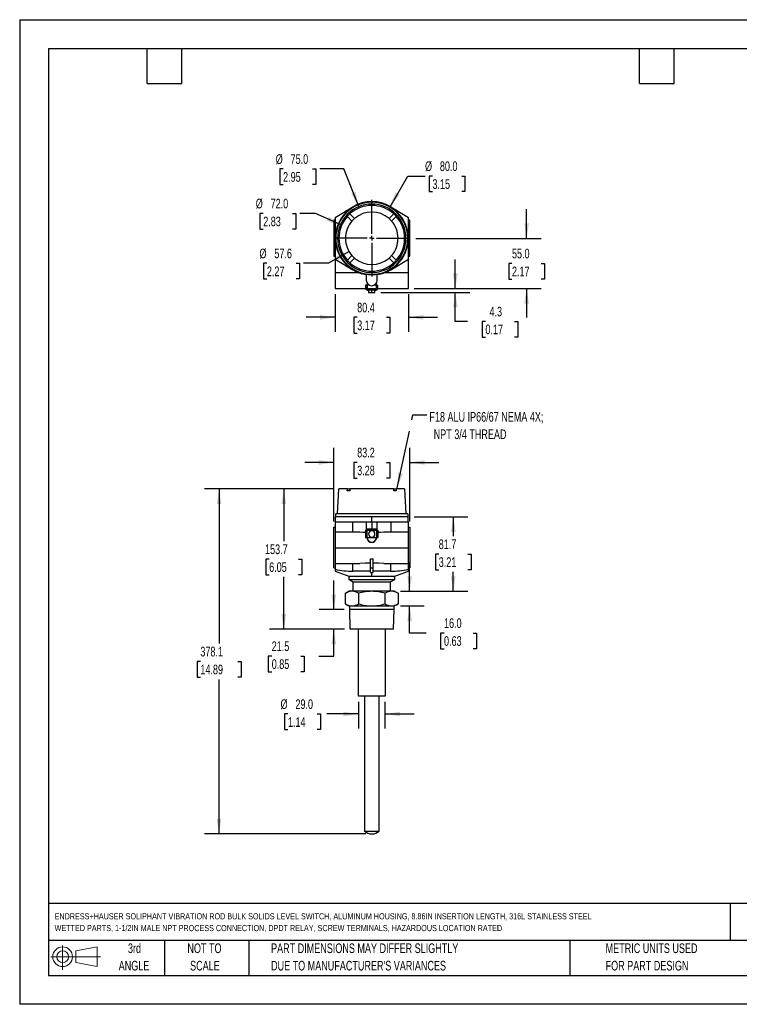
# Model space of a CAD drawing. Header units: millimetres. Extents: x 0 to 1397, y 0 to 1080.
# Tile 1 of 2: x 0 to 789, y 0 to 1080. Entities that reach past the tile are written whole.
import ezdxf

# ---------------------------------------------------------------- set-up
doc = ezdxf.new("R2010")
doc.units = ezdxf.units.MM
doc.header["$LTSCALE"] = 5
doc.linetypes.add('CENTERX2', pattern=[20.32, 12.7, -2.54, 2.54, -2.54])
doc.layers.add('CENTER', color=40, linetype='CENTERX2')
doc.layers.add('SLD-DEFPOINTS', color=7, linetype='Continuous')
doc.layers.add('DIMENSIONS', color=140, linetype='Continuous', lineweight=25)
doc.layers.add('TEXT', color=140, linetype='Continuous', lineweight=25)
doc.styles.add('SLDTEXTSTYLE0', font='TXT', dxfattribs={"width": 0.7})
doc.dimstyles.new('SLDDIMSTYLE0', dxfattribs={"dimtxt": 10.790039, "dimasz": 16.51, "dimexe": 0, "dimexo": 0.0625, "dimgap": 2.69751, "dimtad": 0, "dimtih": 1, "dimtoh": 1, "dimrnd": 1e-09, "dimzin": 12, "dimdsep": 46, "dimtxsty": 'SLDTEXTSTYLE0', "dimsah": 1, "dimcen": 0.09, "dimadec": 0, "dimazin": 3, "dimtfac": 1, "dimtmove": 0, "dimatfit": 0, "dimfxl": 0, "dimfrac": 2, "dimtolj": 1, "dimtzin": 12, "dimarcsym": 0})
doc.dimstyles.new('SLDDIMSTYLE1', dxfattribs={"dimtxt": 10.790039, "dimasz": 16.51, "dimexe": 0, "dimexo": 0.0625, "dimgap": 2.69751, "dimtad": 0, "dimtih": 1, "dimtoh": 1, "dimrnd": 1e-09, "dimzin": 12, "dimdsep": 46, "dimtxsty": 'SLDTEXTSTYLE0', "dimsah": 1, "dimcen": 0.09, "dimadec": 0, "dimazin": 3, "dimtfac": 1, "dimtofl": 0, "dimtmove": 0, "dimatfit": 3, "dimfxl": 0, "dimfrac": 2, "dimtolj": 1, "dimtzin": 12, "dimarcsym": 0})
doc.dimstyles.new('SLDDIMSTYLE2', dxfattribs={"dimtxt": 10.790039, "dimasz": 16.51, "dimexe": 0, "dimexo": 0.0625, "dimgap": 2.69751, "dimtad": 0, "dimtih": 1, "dimtoh": 1, "dimrnd": 1e-09, "dimzin": 4, "dimdsep": 46, "dimtxsty": 'SLDTEXTSTYLE0', "dimsah": 1, "dimcen": 0.09, "dimadec": 0, "dimazin": 1, "dimtfac": 1, "dimtmove": 0, "dimatfit": 0, "dimfxl": 0, "dimfrac": 2, "dimtolj": 1, "dimtzin": 12, "dimarcsym": 0})
doc.dimstyles.new('SLDDIMSTYLE3', dxfattribs={"dimtxt": 0.18, "dimasz": 16.51, "dimexe": 0, "dimexo": 0.0625, "dimgap": 0, "dimtad": 0, "dimtih": 1, "dimtoh": 1, "dimdec": 0, "dimrnd": 1e-09, "dimzin": 0, "dimdsep": 46, "dimtxsty": 'Standard', "dimsah": 1, "dimcen": 0.09, "dimadec": 0, "dimazin": 0, "dimtfac": 16.51, "dimtdec": 0, "dimtofl": 0, "dimtmove": 0, "dimatfit": 3, "dimfxl": 0, "dimfrac": 2, "dimtolj": 1, "dimtzin": 0, "dimarcsym": 0})
doc.dimstyles.new('SLDDIMSTYLE5', dxfattribs={"dimtxt": 10.790039, "dimasz": 16.51, "dimexe": 0, "dimexo": 0.0625, "dimgap": 2.69751, "dimtad": 0, "dimtih": 1, "dimtoh": 1, "dimrnd": 1e-09, "dimzin": 4, "dimdsep": 46, "dimtxsty": 'SLDTEXTSTYLE0', "dimsah": 1, "dimcen": 0, "dimadec": 0, "dimazin": 1, "dimtfac": 1, "dimtofl": 0, "dimtmove": 0, "dimatfit": 3, "dimfxl": 0, "dimfrac": 2, "dimtolj": 1, "dimtzin": 12, "dimarcsym": 0})
doc.dimstyles.new('SLDDIMSTYLE6', dxfattribs={"dimtxt": 10.790039, "dimasz": 16.51, "dimexe": 0, "dimexo": 0.0625, "dimgap": 2.69751, "dimtad": 0, "dimtih": 1, "dimtoh": 1, "dimrnd": 1e-09, "dimzin": 12, "dimdsep": 46, "dimtxsty": 'SLDTEXTSTYLE0', "dimsah": 1, "dimcen": 0, "dimadec": 0, "dimazin": 3, "dimtfac": 1, "dimtofl": 0, "dimtmove": 0, "dimatfit": 3, "dimfxl": 0, "dimfrac": 2, "dimtolj": 1, "dimtzin": 12, "dimarcsym": 0})

# ---------------------------------------------------------------- blocks, each defined once
blk = doc.blocks.new('Block11')
at = {"color": 7, "linetype": 'Continuous', "lineweight": 18}
for p, q in [((12.9, 26.6), (12.9, 0)), ((27.4, 20.8), (50.9, 25.2)), ((50.9, 25.2), (50.9, 3.7)), ((0, 14.4), (54.4, 14.4)), ((27.4, 8), (27.4, 20.8)), ((27.4, 8), (50.9, 3.7))]:
    blk.add_line(p, q, dxfattribs=at)
for radius in [10.8, 6.43]:
    blk.add_circle((12.9, 14.4), radius, dxfattribs=at)
blk = doc.blocks.new('Block12')
at = {"layer": 'SLD-DEFPOINTS'}
blk.add_blockref('Block11', (0, 0), dxfattribs=at)
blk = doc.blocks.new('SW_NOTE_0')
at = {"layer": 'TEXT', "color": 0, "linetype": 'CENTERX2', "lineweight": 18, "char_height": 6.75, "attachment_point": 1, "style": 'SLDTEXTSTYLE0'}
for s, insert in [('ENDRESS+HAUSER SOLIPHANT VIBRATION ROD BULK SOLIDS LEVEL SWITCH, ALUMINUM HOUSING, 8.86IN INSERTION LENGTH, 316L STAINLESS STEEL', (0, 8.7)), ('WETTED PARTS, 1-1/2IN MALE NPT PROCESS CONNECTION, DPDT RELAY, SCREW TERMINALS, HAZARDOUS LOCATION RATED', (0, -4.2))]:
    blk.add_mtext(s, dxfattribs=dict(at, insert=insert))
blk = doc.blocks.new('SW_NOTE_0_3')
at = {"layer": 'TEXT', "color": 0, "linetype": 'CENTERX2', "lineweight": 18, "char_height": 10.583, "attachment_point": 1, "style": 'SLDTEXTSTYLE0'}
for s, insert in [('PART DIMENSIONS MAY DIFFER SLIGHTLY', (0, 13.6)), ("DUE TO MANUFACTURER'S VARIANCES", (0, -5.5))]:
    blk.add_mtext(s, dxfattribs=dict(at, insert=insert))
blk = doc.blocks.new('SW_NOTE_0_4')
at = {"layer": 'TEXT', "color": 0, "linetype": 'CENTERX2', "lineweight": 18, "char_height": 10.58, "attachment_point": 2, "style": 'SLDTEXTSTYLE0'}
for s, insert in [('NOT TO', (26.3, 13.6)), ('SCALE', (26.8, -5.5))]:
    blk.add_mtext(s, dxfattribs=dict(at, insert=insert))
blk = doc.blocks.new('SW_NOTE_0_5')
at = {"layer": 'TEXT', "color": 0, "linetype": 'CENTERX2', "lineweight": 18, "char_height": 10.58, "attachment_point": 2, "style": 'SLDTEXTSTYLE0'}
for s, insert in [('3rd', (11.6, 13.6)), ('ANGLE', (11.1, -5.5))]:
    blk.add_mtext(s, dxfattribs=dict(at, insert=insert))
blk = doc.blocks.new('SW_NOTE_0_6')
at = {"layer": 'TEXT', "color": 0, "linetype": 'CENTERX2', "lineweight": 18, "char_height": 10.583, "attachment_point": 1, "style": 'SLDTEXTSTYLE0'}
for s, insert in [('METRIC UNITS USED', (0, 13.6)), ('FOR PART DESIGN', (0, -5.5))]:
    blk.add_mtext(s, dxfattribs=dict(at, insert=insert))
blk = doc.blocks.new('_D')
at = {"layer": 'DIMENSIONS'}
for p, q in [((344.4, 529.5), (344.4, 610)), ((427.6, 529.5), (427.6, 610)), ((344.4, 594.1), (312.7, 594.1)), ((370, 594.1), (366.4, 594.1)), ((366.4, 594.1), (366.4, 577)), ((402, 594.1), (405.7, 594.1)), ((405.7, 594.1), (405.7, 577)), ((427.6, 594.1), (459.4, 594.1)), ((366.4, 577), (370, 577)), ((405.7, 577), (402, 577))]:
    blk.add_line(p, q, dxfattribs=at)
for points in [[(344.4, 594.1), (327.9, 596.6), (327.9, 591.6)], [(427.6, 594.1), (444.1, 591.6), (444.1, 596.6)]]:
    blk.add_solid(points, dxfattribs=at)
at = {"layer": 'DIMENSIONS', "char_height": 10.58, "attachment_point": 1, "style": 'SLDTEXTSTYLE0'}
for s, insert in [('83.2', (370, 610.2)), ('3.28', (370, 590.6))]:
    blk.add_mtext(s, dxfattribs=dict(at, insert=insert))
blk = doc.blocks.new('_D_1')
at = {"layer": 'DIMENSIONS'}
for p, q in [((343.7, 565), (202.7, 565)), ((218.6, 565), (218.6, 395.5)), ((198.1, 375.9), (194.5, 375.9)), ((194.5, 375.9), (194.5, 358.8)), ((239.1, 375.9), (242.8, 375.9)), ((242.8, 375.9), (242.8, 358.8)), ((194.5, 358.8), (198.1, 358.8)), ((218.6, 186.8), (218.6, 356.3)), ((242.8, 358.8), (239.1, 358.8)), ((379.6, 186.8), (202.7, 186.8))]:
    blk.add_line(p, q, dxfattribs=at)
for points in [[(218.6, 565), (216.1, 548.5), (221.1, 548.5)], [(218.6, 186.8), (221.1, 203.3), (216.1, 203.3)]]:
    blk.add_solid(points, dxfattribs=at)
at = {"layer": 'DIMENSIONS', "char_height": 10.58, "attachment_point": 1, "style": 'SLDTEXTSTYLE0'}
for s, insert in [('378.1', (198.1, 392)), ('14.89', (198.1, 372.4))]:
    blk.add_mtext(s, dxfattribs=dict(at, insert=insert))
blk = doc.blocks.new('_D_2')
at = {"layer": 'DIMENSIONS'}
for p, q in [((344.3, 432.8), (344.3, 464.6)), ((355.7, 432.8), (328.5, 432.8)), ((356.1, 411.3), (328.5, 411.3)), ((344.3, 381.8), (344.3, 411.3)), ((276.3, 381.8), (272.6, 381.8)), ((272.6, 381.8), (272.6, 364.7)), ((308.3, 381.8), (311.9, 381.8)), ((311.9, 381.8), (311.9, 364.7)), ((327.8, 381.8), (344.3, 381.8)), ((272.6, 364.7), (276.3, 364.7)), ((311.9, 364.7), (308.3, 364.7))]:
    blk.add_line(p, q, dxfattribs=at)
for points in [[(344.3, 432.8), (346.9, 449.3), (341.8, 449.3)], [(344.3, 411.3), (341.8, 394.8), (346.9, 394.8)]]:
    blk.add_solid(points, dxfattribs=at)
at = {"layer": 'DIMENSIONS', "char_height": 10.58, "attachment_point": 1, "style": 'SLDTEXTSTYLE0'}
for s, insert in [('21.5', (276.3, 397.9)), ('0.85', (276.3, 378.3))]:
    blk.add_mtext(s, dxfattribs=dict(at, insert=insert))
blk = doc.blocks.new('_D_3')
at = {"layer": 'DIMENSIONS'}
for p, q in [((427.5, 452.8), (427.5, 484.6)), ((417.4, 452.8), (443.4, 452.8)), ((417.4, 436.8), (443.4, 436.8)), ((427.5, 407.1), (427.5, 436.8)), ((445.7, 407.1), (427.5, 407.1)), ((465.2, 407.1), (461.5, 407.1)), ((461.5, 407.1), (461.5, 389.9)), ((497.2, 407.1), (500.9, 407.1)), ((500.9, 407.1), (500.9, 389.9)), ((461.5, 389.9), (465.2, 389.9)), ((500.9, 389.9), (497.2, 389.9))]:
    blk.add_line(p, q, dxfattribs=at)
for points in [[(427.5, 452.8), (430.1, 469.3), (425, 469.3)], [(427.5, 436.8), (425, 420.3), (430.1, 420.3)]]:
    blk.add_solid(points, dxfattribs=at)
at = {"layer": 'DIMENSIONS', "char_height": 10.58, "attachment_point": 1, "style": 'SLDTEXTSTYLE0'}
for s, insert in [('16.0', (465.2, 423.2)), ('0.63', (465.2, 403.6))]:
    blk.add_mtext(s, dxfattribs=dict(at, insert=insert))
blk = doc.blocks.new('_D_4')
at = {"layer": 'DIMENSIONS'}
for p, q in [((432.4, 534.5), (491.3, 534.5)), ((475.4, 534.5), (475.4, 513.2)), ((459.4, 493.7), (455.7, 493.7)), ((455.7, 493.7), (455.7, 476.5)), ((491.4, 493.7), (495, 493.7)), ((495, 493.7), (495, 476.5)), ((455.7, 476.5), (459.4, 476.5)), ((495, 476.5), (491.4, 476.5)), ((475.4, 452.8), (475.4, 474.1)), ((417.4, 452.8), (491.3, 452.8))]:
    blk.add_line(p, q, dxfattribs=at)
for points in [[(475.4, 534.5), (472.8, 518), (477.9, 518)], [(475.4, 452.8), (477.9, 469.3), (472.8, 469.3)]]:
    blk.add_solid(points, dxfattribs=at)
at = {"layer": 'DIMENSIONS', "char_height": 10.58, "attachment_point": 1, "style": 'SLDTEXTSTYLE0'}
for s, insert in [('81.7', (459.4, 509.7)), ('3.21', (459.4, 490.1))]:
    blk.add_mtext(s, dxfattribs=dict(at, insert=insert))
blk = doc.blocks.new('_D_5')
at = {"layer": 'DIMENSIONS'}
for p, q in [((371.5, 331.5), (371.5, 302.4)), ((400.5, 331.5), (400.5, 302.4)), ((294.1, 318.3), (290.5, 318.3)), ((290.5, 318.3), (290.5, 301.2)), ((326.2, 318.3), (329.8, 318.3)), ((329.8, 318.3), (329.8, 301.2)), ((371.5, 318.3), (336.8, 318.3)), ((400.5, 318.3), (432.3, 318.3)), ((290.5, 301.2), (294.1, 301.2)), ((329.8, 301.2), (326.2, 301.2))]:
    blk.add_line(p, q, dxfattribs=at)
for points in [[(371.5, 318.3), (355, 320.8), (355, 315.8)], [(400.5, 318.3), (417, 315.8), (417, 320.8)]]:
    blk.add_solid(points, dxfattribs=at)
at = {"layer": 'DIMENSIONS', "char_height": 10.58, "attachment_point": 1, "style": 'SLDTEXTSTYLE0'}
for s, insert in [('%%c', (286, 334.4)), ('29.0', (302.3, 334.4)), ('1.14', (294.1, 314.8))]:
    blk.add_mtext(s, dxfattribs=dict(at, insert=insert))
blk = doc.blocks.new('_D_6')
at = {"layer": 'DIMENSIONS'}
for p, q in [((343.7, 565), (273.7, 565)), ((289.6, 565), (289.6, 507.7)), ((273.5, 488.2), (269.9, 488.2)), ((269.9, 488.2), (269.9, 471)), ((305.6, 488.2), (309.2, 488.2)), ((309.2, 488.2), (309.2, 471)), ((269.9, 471), (273.5, 471)), ((289.6, 411.3), (289.6, 468.6)), ((309.2, 471), (305.6, 471)), ((356.1, 411.3), (273.7, 411.3))]:
    blk.add_line(p, q, dxfattribs=at)
for points in [[(289.6, 565), (287, 548.5), (292.1, 548.5)], [(289.6, 411.3), (292.1, 427.8), (287, 427.8)]]:
    blk.add_solid(points, dxfattribs=at)
at = {"layer": 'DIMENSIONS', "char_height": 10.58, "attachment_point": 1, "style": 'SLDTEXTSTYLE0'}
for s, insert in [('153.7', (269, 504.2)), ('6.05', (273.5, 484.6))]:
    blk.add_mtext(s, dxfattribs=dict(at, insert=insert))
blk = doc.blocks.new('SW_NOTE_0_7')
at = {"layer": 'TEXT', "color": 0, "linetype": 'CENTERX2', "lineweight": 18, "char_height": 10.583, "attachment_point": 1, "style": 'SLDTEXTSTYLE0'}
for s, insert in [('F18 ALU IP66/67 NEMA 4X;', (2.8, 3.2)), ('NPT 3/4 THREAD', (7.5, -15.9))]:
    blk.add_mtext(s, dxfattribs=dict(at, insert=insert))
blk = doc.blocks.new('_D_15')
at = {"layer": 'DIMENSIONS'}
for p, q in [((406, 874.5), (425.4, 908.1)), ((425.4, 908.1), (444.4, 908.1)), ((452.5, 908.1), (448.9, 908.1)), ((448.9, 908.1), (448.9, 891)), ((484.6, 908.1), (488.2, 908.1)), ((488.2, 908.1), (488.2, 891)), ((448.9, 891), (452.5, 891)), ((488.2, 891), (484.6, 891))]:
    blk.add_line(p, q, dxfattribs=at)
blk.add_solid([(406, 874.5), (416.5, 887.5), (412.1, 890)], dxfattribs=at)
at = {"layer": 'DIMENSIONS', "char_height": 10.58, "attachment_point": 1, "style": 'SLDTEXTSTYLE0'}
for s, insert in [('%%c', (444.4, 924.2)), ('80.0', (460.7, 924.2)), ('3.15', (452.5, 904.6))]:
    blk.add_mtext(s, dxfattribs=dict(at, insert=insert))
blk = doc.blocks.new('_D_16')
at = {"layer": 'DIMENSIONS'}
for p, q in [((288.8, 915.9), (285.2, 915.9)), ((285.2, 915.9), (285.2, 898.8)), ((320.9, 915.9), (324.5, 915.9)), ((324.5, 915.9), (324.5, 898.8)), ((355.2, 915.9), (329.1, 915.9)), ((371.9, 874.6), (355.2, 915.9)), ((285.2, 898.8), (288.8, 898.8)), ((324.5, 898.8), (320.9, 898.8))]:
    blk.add_line(p, q, dxfattribs=at)
blk.add_solid([(371.9, 874.6), (368.1, 890.8), (363.4, 888.9)], dxfattribs=at)
at = {"layer": 'DIMENSIONS', "char_height": 10.58, "attachment_point": 1, "style": 'SLDTEXTSTYLE0'}
for s, insert in [('%%c', (280.7, 932)), ('75.0', (297, 932)), ('2.95', (288.8, 912.4))]:
    blk.add_mtext(s, dxfattribs=dict(at, insert=insert))
blk = doc.blocks.new('_D_17')
at = {"layer": 'DIMENSIONS'}
for p, q in [((267, 867.1), (263.4, 867.1)), ((263.4, 867.1), (263.4, 849.9)), ((299, 867.1), (302.7, 867.1)), ((302.7, 867.1), (302.7, 849.9)), ((324.3, 867.1), (307.2, 867.1)), ((353.1, 854.4), (324.3, 867.1)), ((263.4, 849.9), (267, 849.9)), ((302.7, 849.9), (299, 849.9))]:
    blk.add_line(p, q, dxfattribs=at)
blk.add_solid([(353.1, 854.4), (339, 863.4), (337, 858.7)], dxfattribs=at)
at = {"layer": 'DIMENSIONS', "char_height": 10.58, "attachment_point": 1, "style": 'SLDTEXTSTYLE0'}
for s, insert in [('%%c', (258.8, 883.2)), ('72.0', (275.1, 883.2)), ('2.83', (267, 863.6))]:
    blk.add_mtext(s, dxfattribs=dict(at, insert=insert))
blk = doc.blocks.new('_D_18')
at = {"layer": 'DIMENSIONS'}
for p, q in [((361.1, 825.4), (338.6, 812.5)), ((271, 812.5), (267.4, 812.5)), ((267.4, 812.5), (267.4, 795.3)), ((303.1, 812.5), (306.7, 812.5)), ((306.7, 812.5), (306.7, 795.3)), ((338.6, 812.5), (311.2, 812.5)), ((267.4, 795.3), (271, 795.3)), ((306.7, 795.3), (303.1, 795.3))]:
    blk.add_line(p, q, dxfattribs=at)
blk.add_solid([(361.1, 825.4), (345.5, 819.4), (348, 815)], dxfattribs=at)
at = {"layer": 'DIMENSIONS', "char_height": 10.58, "attachment_point": 1, "style": 'SLDTEXTSTYLE0'}
for s, insert in [('%%c', (262.9, 828.5)), ('57.6', (279.2, 828.5)), ('2.27', (271, 808.9))]:
    blk.add_mtext(s, dxfattribs=dict(at, insert=insert))
blk = doc.blocks.new('_D_19')
at = {"layer": 'DIMENSIONS'}
for p, q in [((345.8, 778.5), (345.8, 737.3)), ((426.2, 778.5), (426.2, 737.3)), ((345.8, 753.2), (314.1, 753.2)), ((370, 753.2), (366.4, 753.2)), ((366.4, 753.2), (366.4, 736)), ((402, 753.2), (405.7, 753.2)), ((405.7, 753.2), (405.7, 736)), ((426.2, 753.2), (458, 753.2)), ((366.4, 736), (370, 736)), ((405.7, 736), (402, 736))]:
    blk.add_line(p, q, dxfattribs=at)
for points in [[(345.8, 753.2), (329.3, 755.7), (329.3, 750.6)], [(426.2, 753.2), (442.7, 750.6), (442.7, 755.7)]]:
    blk.add_solid(points, dxfattribs=at)
at = {"layer": 'DIMENSIONS', "char_height": 10.58, "attachment_point": 1, "style": 'SLDTEXTSTYLE0'}
for s, insert in [('80.4', (370, 769.2)), ('3.17', (370, 749.7))]:
    blk.add_mtext(s, dxfattribs=dict(at, insert=insert))
blk = doc.blocks.new('_D_20')
at = {"layer": 'DIMENSIONS'}
for p, q in [((477.6, 784.8), (477.6, 816.6)), ((395.9, 780.5), (493.5, 780.5)), ((432.6, 784.8), (493.5, 784.8)), ((477.6, 748.8), (477.6, 780.5)), ((491.1, 748.8), (477.6, 748.8)), ((510.6, 748.8), (506.9, 748.8)), ((506.9, 748.8), (506.9, 731.6)), ((542.6, 748.8), (546.3, 748.8)), ((546.3, 748.8), (546.3, 731.6)), ((506.9, 731.6), (510.6, 731.6)), ((546.3, 731.6), (542.6, 731.6))]:
    blk.add_line(p, q, dxfattribs=at)
for points in [[(477.6, 784.8), (480.2, 801.3), (475.1, 801.3)], [(477.6, 780.5), (475.1, 764), (480.2, 764)]]:
    blk.add_solid(points, dxfattribs=at)
at = {"layer": 'DIMENSIONS', "char_height": 10.58, "attachment_point": 1, "style": 'SLDTEXTSTYLE0'}
for s, insert in [('4.3', (515.1, 764.8)), ('0.17', (510.6, 745.3))]:
    blk.add_mtext(s, dxfattribs=dict(at, insert=insert))
blk = doc.blocks.new('_D_21')
at = {"layer": 'DIMENSIONS'}
for p, q in [((555.8, 839.8), (555.8, 871.6)), ((434.4, 839.8), (571.6, 839.8)), ((539.7, 812.3), (536.1, 812.3)), ((536.1, 812.3), (536.1, 795.2)), ((571.8, 812.3), (575.4, 812.3)), ((575.4, 812.3), (575.4, 795.2)), ((536.1, 795.2), (539.7, 795.2)), ((575.4, 795.2), (571.8, 795.2)), ((432.6, 784.8), (571.6, 784.8)), ((555.8, 784.8), (555.8, 753.1))]:
    blk.add_line(p, q, dxfattribs=at)
for points in [[(555.8, 839.8), (558.3, 856.3), (553.2, 856.3)], [(555.8, 784.8), (553.2, 768.3), (558.3, 768.3)]]:
    blk.add_solid(points, dxfattribs=at)
at = {"layer": 'DIMENSIONS', "char_height": 10.58, "attachment_point": 1, "style": 'SLDTEXTSTYLE0'}
for s, insert in [('55.0', (539.7, 828.4)), ('2.17', (539.7, 808.8))]:
    blk.add_mtext(s, dxfattribs=dict(at, insert=insert))
blk = doc.blocks.new('SW_CENTERMARKSYMBOL_0')
at = {"layer": 'CENTER', "color": 0}
for p, q in [((0, 5.08), (0, 42.04)), ((-5.08, 0), (-42.04, 0)), ((0, 0), (-2.54, 0)), ((0, 0), (0, 2.54)), ((0, 0), (0, -2.54)), ((0, 0), (2.54, 0)), ((5.08, 0), (42.04, 0)), ((0, -5.08), (0, -42.04))]:
    blk.add_line(p, q, dxfattribs=at)

msp = doc.modelspace()

# ---------------------------------------------------------------- linework, layer by layer
at = {"color": 7, "linetype": 'Continuous'}
for p, q in [((0.012, 1079.513), (0.012, 0.013)), ((0.012, 1079.513), (1397.012, 1079.513)), ((1397.012, 0.013), (0.012, 0.013))]:
    msp.add_line(p, q, dxfattribs=at)
for p, q in [((345.812, 862.573), (365.213, 874.283)), ((359.215, 863.863), (359.139, 863.938)), ((359.215, 863.863), (364.315, 858.762)), ((361.897, 866.696), (361.972, 866.62)), ((361.972, 866.62), (367.073, 861.52)), ((410.052, 866.62), (404.951, 861.52)), ((406.81, 874.283), (426.212, 862.573)), ((412.809, 863.863), (407.709, 858.762)), ((410.052, 866.62), (410.127, 866.696)), ((412.885, 863.938), (412.809, 863.863)), ((345.812, 859.573), (344.412, 859.573)), ((344.412, 859.573), (344.412, 820.073)), ((345.812, 862.573), (345.812, 817.073)), ((426.212, 817.073), (426.212, 862.573)), ((427.612, 859.573), (426.212, 859.573)), ((427.612, 820.073), (427.612, 859.573)), ((348.512, 839.823), (350.012, 839.823)), ((422.012, 839.823), (423.512, 839.823)), ((359.215, 815.783), (364.315, 820.884)), ((407.709, 820.884), (412.809, 815.783)), ((344.412, 820.073), (345.812, 820.073)), ((345.812, 817.073), (365.213, 805.363)), ((345.812, 817.073), (345.812, 801.823)), ((359.139, 815.708), (359.215, 815.783)), ((361.972, 813.026), (361.897, 812.95)), ((361.972, 813.026), (367.073, 818.126)), ((410.052, 813.026), (404.951, 818.126)), ((406.81, 805.363), (426.212, 817.073)), ((410.127, 812.95), (410.052, 813.026)), ((412.809, 815.783), (412.885, 815.708)), ((426.212, 820.073), (427.612, 820.073)), ((426.212, 801.823), (426.212, 817.073)), ((372.743, 801.823), (345.812, 801.823)), ((345.812, 801.823), (345.812, 784.823)), ((380.012, 800.023), (380.012, 793.823)), ((392.012, 793.823), (392.012, 800.023)), ((426.212, 801.823), (399.281, 801.823)), ((426.212, 784.823), (426.212, 801.823)), ((379.262, 788.323), (379.262, 784.823)), ((380.762, 788.323), (379.262, 788.323)), ((380.762, 788.323), (380.762, 784.823)), ((381.012, 790.506), (381.012, 788.323)), ((381.012, 788.323), (381.012, 784.823)), ((383.614, 788.323), (381.012, 788.323)), ((391.012, 788.323), (388.41, 788.323)), ((391.012, 788.323), (391.012, 790.506)), ((391.012, 784.823), (391.012, 788.323)), ((391.262, 788.323), (391.262, 784.823)), ((391.262, 788.323), (392.762, 788.323)), ((392.762, 784.823), (392.762, 788.323)), ((345.812, 784.823), (379.262, 784.823)), ((381.012, 784.823), (380.762, 784.823)), ((380.762, 783.323), (391.262, 783.323)), ((381.012, 784.823), (391.012, 784.823)), ((382.512, 783.323), (382.512, 780.523)), ((382.512, 780.523), (386.012, 780.523)), ((386.012, 780.523), (386.012, 783.323)), ((386.012, 780.523), (389.512, 780.523)), ((389.512, 780.523), (389.512, 783.323)), ((391.012, 784.823), (391.262, 784.823)), ((392.762, 784.823), (426.212, 784.823)), ((348.512, 537.64), (350.012, 564.98)), ((359.215, 564.98), (350.012, 564.98)), ((359.139, 563.03), (359.215, 564.98)), ((361.897, 563.03), (359.139, 563.03)), ((359.215, 564.98), (361.972, 564.98)), ((361.972, 564.98), (361.897, 563.03)), ((410.052, 564.98), (361.972, 564.98)), ((410.127, 563.03), (410.052, 564.98)), ((410.052, 564.98), (412.809, 564.98)), ((412.885, 563.03), (410.127, 563.03)), ((412.809, 564.98), (412.885, 563.03)), ((422.012, 564.98), (412.809, 564.98)), ((422.012, 564.98), (423.512, 537.64)), ((345.812, 529.08), (365.213, 529.08)), ((345.812, 529.08), (345.812, 517.48)), ((346.012, 534.48), (346.012, 529.08)), ((386.012, 534.48), (346.012, 534.48)), ((425.512, 537.64), (346.512, 537.64)), ((346.512, 534.48), (346.512, 537.64)), ((365.213, 517.48), (365.213, 529.08)), ((365.213, 529.08), (380.012, 529.08)), ((380.012, 529.08), (380.012, 519.68)), ((380.012, 529.08), (386.012, 529.08)), ((386.012, 529.08), (386.012, 534.48)), ((426.012, 534.48), (386.012, 534.48)), ((386.012, 529.08), (386.012, 521.48)), ((386.012, 529.08), (392.012, 529.08)), ((392.012, 519.68), (392.012, 529.08)), ((392.012, 529.08), (406.81, 529.08)), ((406.81, 529.08), (406.81, 517.48)), ((406.81, 529.08), (426.212, 529.08)), ((425.512, 537.64), (425.512, 534.48)), ((426.012, 529.08), (426.012, 534.48)), ((426.212, 517.48), (426.212, 529.08)), ((344.412, 478.68), (344.412, 523.18)), ((344.412, 523.18), (345.812, 523.18)), ((379.262, 519.68), (379.262, 511.68)), ((379.262, 519.68), (380.762, 519.68)), ((380.762, 519.68), (380.762, 511.68)), ((380.762, 519.68), (391.262, 519.68)), ((381.012, 521.48), (391.012, 521.48)), ((381.012, 521.48), (381.012, 519.68)), ((391.012, 519.68), (391.012, 521.48)), ((391.262, 519.68), (391.262, 511.68)), ((391.262, 519.68), (392.762, 519.68)), ((392.762, 519.68), (392.762, 511.68)), ((426.212, 523.18), (427.612, 523.18)), ((427.612, 523.18), (427.612, 478.68)), ((372.743, 517.48), (345.812, 517.48)), ((345.812, 517.48), (345.812, 500.48)), ((379.262, 511.68), (380.762, 511.68)), ((380.762, 511.68), (381.012, 511.68)), ((381.012, 511.68), (391.012, 511.68)), ((381.012, 511.68), (381.012, 511.292)), ((381.012, 511.292), (381.012, 509.88)), ((381.012, 509.88), (381.23, 509.88)), ((390.794, 509.88), (391.012, 509.88)), ((391.012, 511.292), (391.012, 511.68)), ((391.012, 511.68), (391.262, 511.68)), ((391.012, 509.88), (391.012, 511.292)), ((391.262, 511.68), (392.762, 511.68)), ((426.212, 517.48), (399.281, 517.48)), ((426.212, 500.48), (426.212, 517.48)), ((345.812, 500.48), (426.212, 500.48)), ((345.812, 500.48), (345.812, 483.48)), ((426.212, 483.48), (426.212, 500.48)), ((384.512, 488.438), (387.512, 488.438)), ((384.512, 478.58), (384.512, 488.438)), ((387.512, 478.58), (387.512, 488.438)), ((344.412, 478.68), (345.812, 478.68)), ((345.812, 483.48), (372.743, 483.48)), ((345.812, 483.48), (345.812, 476.957)), ((345.812, 476.957), (345.812, 474.777)), ((365.213, 474.794), (365.213, 483.48)), ((384.512, 478.58), (387.512, 478.58)), ((384.512, 473.58), (384.512, 478.58)), ((387.512, 473.58), (387.512, 478.58)), ((399.281, 483.48), (426.212, 483.48)), ((406.81, 474.794), (406.81, 483.48)), ((426.212, 476.957), (426.212, 483.48)), ((426.212, 478.68), (427.612, 478.68)), ((345.812, 474.776), (362.012, 468.88)), ((410.762, 468.88), (361.262, 468.88)), ((361.262, 465.43), (361.262, 468.88)), ((410.762, 465.43), (361.262, 465.43)), ((365.762, 462.83), (361.262, 465.43)), ((384.512, 474.794), (365.213, 474.794)), ((384.512, 473.58), (387.512, 473.58)), ((386.012, 468.88), (386.012, 473.58)), ((406.81, 474.794), (387.512, 474.794)), ((410.762, 465.43), (406.262, 462.83)), ((410.012, 468.88), (426.212, 474.776)), ((410.762, 468.88), (410.762, 465.43)), ((406.262, 462.83), (365.762, 462.83)), ((365.762, 452.83), (365.762, 462.83)), ((406.262, 462.83), (406.262, 452.83)), ((357.144, 450.597), (361.012, 452.83)), ((357.144, 439.063), (357.144, 450.597)), ((364.361, 452.83), (361.012, 452.83)), ((386.012, 452.83), (364.361, 452.83)), ((371.578, 450.597), (371.578, 439.063)), ((407.663, 452.83), (386.012, 452.83)), ((400.446, 450.597), (400.446, 439.063)), ((411.012, 452.83), (407.663, 452.83)), ((411.012, 452.83), (414.879, 450.597)), ((414.879, 450.597), (414.879, 439.063)), ((357.144, 439.063), (361.012, 436.83)), ((361.012, 436.83), (364.361, 436.83)), ((362.012, 432.83), (362.012, 436.83)), ((410.012, 432.83), (362.012, 432.83)), ((362.412, 411.33), (362.012, 432.83)), ((364.361, 436.83), (386.012, 436.83)), ((386.012, 436.83), (407.663, 436.83)), ((407.663, 436.83), (411.012, 436.83)), ((410.012, 432.83), (409.612, 411.33)), ((410.012, 436.83), (410.012, 432.83)), ((414.879, 439.063), (411.012, 436.83)), ((409.612, 411.33), (362.412, 411.33)), ((371.512, 337.83), (371.512, 411.33)), ((400.512, 411.33), (400.512, 337.83)), ((400.512, 337.83), (371.512, 337.83)), ((378.012, 337.83), (378.012, 189.89)), ((394.012, 189.89), (394.012, 337.83)), ((378.007, 189.89), (394.017, 189.89)), ((385.962, 186.83), (386.062, 186.83))]:
    msp.add_line(p, q)
at = {"flags": 128}
for points in [[(382.512, 782.399), (382.269, 782.465), (381.585, 782.722), (381.157, 783.013), (381.012, 783.323)], [(391.012, 783.323), (390.867, 783.013), (390.439, 782.722), (389.755, 782.465), (389.512, 782.399)], [(379.262, 517.397), (376.352, 517.446), (372.743, 517.48)], [(399.281, 517.48), (395.704, 517.447), (392.762, 517.397)], [(384.512, 483.626), (378.611, 483.552), (372.743, 483.48)], [(399.281, 483.48), (393.546, 483.55), (387.512, 483.626)], [(426.212, 474.786), (426.212, 474.909), (426.212, 475.331), (426.212, 476.028), (426.212, 476.957)]]:
    msp.add_lwpolyline(points, dxfattribs=at)
for centre, radius, start, end in [((386.012, 839.823), 40, 90, 270), ((386.012, 839.823), 39.5, 0, 180), ((386.012, 839.823), 37.5, 0, 180), ((386.012, 839.823), 36, 48.105041, 131.894959), ((386.012, 839.823), 40.25, 58.886643, 121.113357), ((386.012, 839.823), 40, 270, 90), ((386.012, 839.823), 36, 138.105041, 180), ((386.012, 839.823), 36.107, 131.904168, 138.095832), ((386.012, 839.823), 28.8, 48.882372, 131.117628), ((386.012, 839.823), 36.107, 41.904168, 48.095832), ((386.012, 839.823), 36, 0, 41.894959), ((386.012, 839.823), 28.8, 138.882372, 180), ((386.012, 839.823), 28.8, 131.117628, 138.882372), ((386.012, 839.823), 28.8, 41.117628, 48.882372), ((386.012, 839.823), 28.8, 0, 41.117628), ((386.012, 839.823), 39.5, 180, 0), ((386.012, 839.823), 37.5, 180, 0), ((386.012, 839.823), 36, 180, 221.894959), ((386.012, 839.823), 28.8, 180, 221.117628), ((386.012, 839.823), 28.8, 318.882372, 0), ((386.012, 839.823), 36, 318.105041, 0), ((386.012, 839.823), 28.8, 221.117628, 228.882372), ((386.012, 839.823), 28.8, 311.117628, 318.882372), ((386.012, 839.823), 36.107, 221.904168, 228.095832), ((386.012, 839.823), 36, 228.105041, 311.894959), ((386.012, 839.823), 28.8, 228.882372, 311.117628), ((386.012, 839.823), 36.107, 311.904168, 318.095832), ((386.012, 839.823), 40.25, 238.886643, 261.427062), ((386.012, 839.823), 40.25, 278.572938, 301.113357), ((386.012, 793.823), 6, 180, 270), ((386.012, 793.823), 6, 270, 0), ((380.762, 784.823), 1.5, 180, 270), ((391.262, 784.823), 1.5, 270, 0), ((386.012, 515.68), 3.5, 90, 270), ((386.012, 515.68), 3.5, 270, 90), ((386.012, 511.814), 5.002, 181.535353, 358.464647), ((386.012, 511.426), 5.002, 181.535353, 358.464647), ((365.67, 567.012), 92.219, 257.56474, 269.716364), ((406.349, 567.058), 92.264, 270.286663, 282.432234), ((364.885, 438.357), 14.482, 92.073738, 122.310509), ((363.827, 438.325), 14.515, 57.72395, 87.891803), ((386.611, 401.191), 51.642, 90.664503, 106.923451), ((385.402, 401.118), 51.715, 73.088136, 89.32391), ((408.187, 438.357), 14.482, 92.073738, 122.310509), ((407.129, 438.325), 14.515, 57.72395, 87.891803), ((364.885, 451.303), 14.482, 237.689491, 267.926262), ((363.999, 450.779), 13.954, 271.486812, 302.897436), ((386.414, 487.197), 50.369, 252.869644, 269.542403), ((385.598, 487.272), 50.444, 270.47, 287.117954), ((408.015, 450.747), 13.921, 237.064591, 268.551162), ((407.129, 451.335), 14.515, 272.108197, 302.27605), ((386.012, 198.83), 12, 228.159099, 269.761268), ((386.012, 198.83), 12, 270.238732, 311.840901)]:
    msp.add_arc(centre, radius, start, end)
at = {"layer": 'TEXT'}
for p, q in [((31.75, 1047.75), (1365.25, 1047.75)), ((31.75, 1047.75), (31.75, 31.75)), ((139.7, 1009.65), (139.7, 1047.75)), ((177.8, 1009.65), (177.8, 1047.75)), ((679.45, 1009.65), (679.45, 1047.75)), ((717.55, 1009.65), (717.55, 1047.75)), ((139.7, 1009.65), (177.8, 1009.65)), ((679.45, 1009.65), (717.55, 1009.65)), ((1365.25, 110.631), (31.75, 110.631)), ((778.794, 110.631), (778.794, 69.85)), ((1365.25, 69.85), (31.75, 69.85)), ((158.75, 69.85), (158.75, 31.75)), ((251.058, 69.85), (251.058, 31.75)), ((603.232, 69.85), (603.232, 31.75)), ((31.75, 31.75), (1365.25, 31.75))]:
    msp.add_line(p, q, dxfattribs=at)

# ---------------------------------------------------------------- block references
at = {"layer": 'CENTER'}
msp.add_blockref('SW_CENTERMARKSYMBOL_0', (386.012, 839.823), dxfattribs=at)
at = {"layer": 'SLD-DEFPOINTS'}
msp.add_blockref('Block12', (34.19, 37.769), dxfattribs=at)
at = {"layer": 'TEXT', "linetype": 'CENTERX2', "lineweight": 18}
for name, p in [('SW_NOTE_0_7', (446.385, 646.199)), ('SW_NOTE_0', (38.269, 91.192)), ('SW_NOTE_0_5', (114.237, 53.177)), ('SW_NOTE_0_4', (176.286, 53.177)), ('SW_NOTE_0_3', (275.596, 53.177)), ('SW_NOTE_0_6', (642.392, 53.177))]:
    msp.add_blockref(name, p, dxfattribs=at)

# ---------------------------------------------------------------- dimensions: what is measured, and where the dimension line sits
at = {"layer": 'DIMENSIONS'}
for p1, p2, dimstyle, picture, middle in [((400.081, 805.062), (371.942, 874.584), 'SLDDIMSTYLE5', '_D_16', (304.878, 915.945)), ((366.012, 805.182), (406.012, 874.464), 'SLDDIMSTYLE5', '_D_15', (468.551, 908.128)), ((418.938, 825.267), (353.086, 854.379), 'SLDDIMSTYLE5', '_D_17', (283.006, 867.093)), ((410.953, 854.223), (361.07, 825.423), 'SLDDIMSTYLE6', '_D_18', (287.056, 812.452))]:
    dim = msp.add_diameter_dim_2p(p1=p1, p2=p2, dimstyle=dimstyle, dxfattribs=at)
    dim.commit()
    dim.dimension.update_dxf_attribs({"geometry": picture, "text_midpoint": middle, "dimtype": 163})
for base, p1, p2, dimstyle, picture, middle in [((555.766, 839.823), (426.212, 784.823), (428.052, 839.823), 'SLDDIMSTYLE2', '_D_21', (555.766, 812.323)), ((477.612, 780.523), (426.212, 784.823), (389.512, 780.523), 'SLDDIMSTYLE0', '_D_20', (477.612, 748.791)), ((218.609, 186.83), (350.012, 564.98), (385.962, 186.83), 'SLDDIMSTYLE1', '_D_1', (218.609, 375.905)), ((289.563, 411.33), (350.012, 564.98), (362.412, 411.33), 'SLDDIMSTYLE1', '_D_6', (289.563, 488.155)), ((475.389, 452.83), (426.012, 534.48), (411.012, 452.83), 'SLDDIMSTYLE1', '_D_4', (475.389, 493.655)), ((427.531, 436.83), (411.012, 452.83), (411.012, 436.83), 'SLDDIMSTYLE2', '_D_3', (427.531, 407.095)), ((344.347, 411.33), (362.012, 432.83), (362.412, 411.33), 'SLDDIMSTYLE0', '_D_2', (344.347, 381.807))]:
    dim = msp.add_linear_dim(base=base, p1=p1, p2=p2, angle=90, dimstyle=dimstyle, dxfattribs=at)
    dim.commit()
    dim.dimension.update_dxf_attribs({"geometry": picture, "text_midpoint": middle, "dimtype": 160})
for base, p1, p2, picture, middle in [((426.212, 753.173), (345.812, 784.823), (426.212, 784.823), '_D_19', (386.012, 753.173)), ((427.612, 594.103), (344.412, 523.18), (427.612, 523.18), '_D', (386.012, 594.103))]:
    dim = msp.add_linear_dim(base=base, p1=p1, p2=p2, dimstyle='SLDDIMSTYLE0', dxfattribs=at)
    dim.commit()
    dim.dimension.update_dxf_attribs({"geometry": picture, "text_midpoint": middle, "dimtype": 160})
dim = msp.add_linear_dim(base=(371.512, 318.3), p1=(400.512, 337.83), p2=(371.512, 337.83), text='%%c<>', dimstyle='SLDDIMSTYLE2', dxfattribs=at)
dim.commit()
dim.dimension.update_dxf_attribs({"geometry": '_D_5', "text_midpoint": (310.181, 318.3), "dimtype": 160})

# ---------------------------------------------------------------- leaders
at = {"layer": 'TEXT', "linetype": 'CENTERX2', "lineweight": 18}
msp.add_leader([(413.975, 566.317), (431.035, 646.199), (446.385, 646.199)], dimstyle='SLDDIMSTYLE3', dxfattribs=at)

doc.saveas('drawing.dxf')
